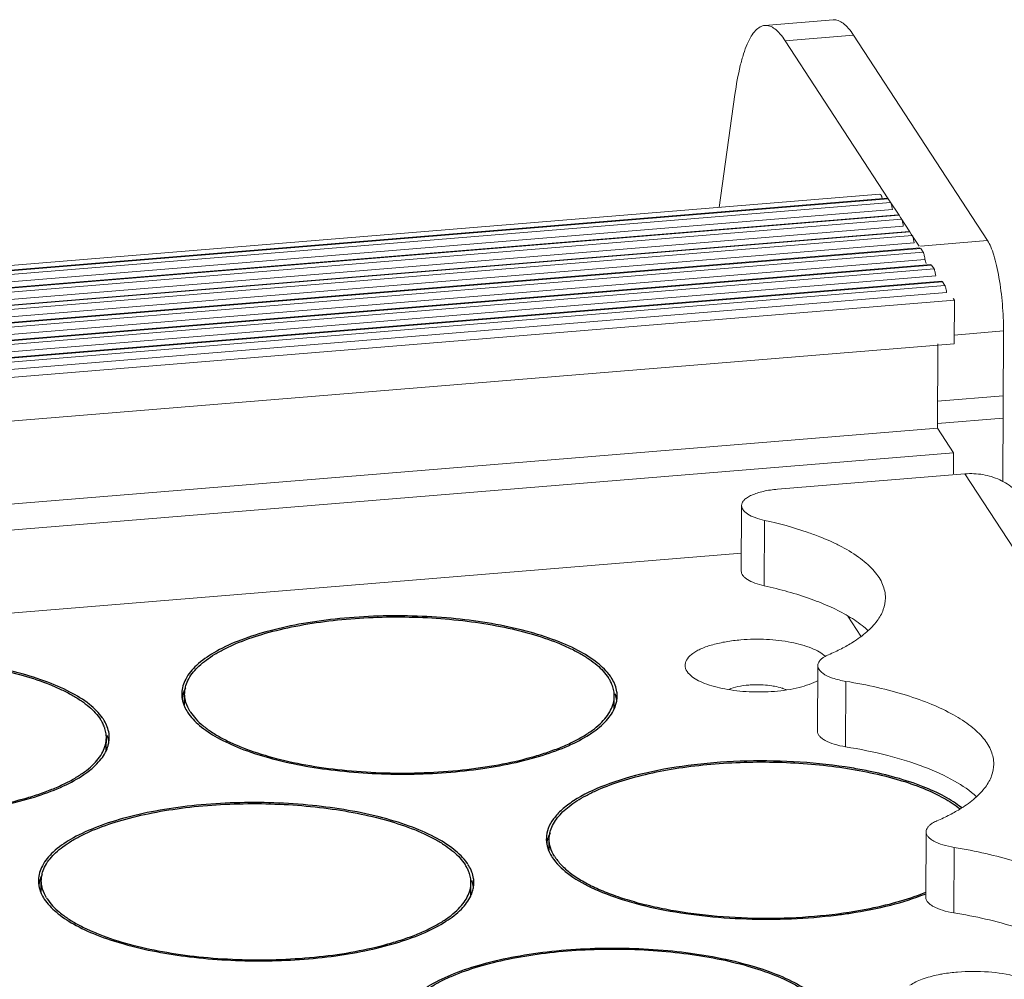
# Model space of a CAD drawing. Header units: millimetres. Extents: x 24895 to 26296, y -11704 to -10713.
# Tile 42 of 47: x 26159 to 26189, y -11323 to -11293. Entities that reach past the tile are written whole.
import ezdxf

# ---------------------------------------------------------------- set-up
doc = ezdxf.new("R2010")
doc.units = ezdxf.units.MM
doc.header["$LTSCALE"] = 50
doc.layers.get('0').update_dxf_attribs({"lineweight": 18})
doc.layers.add('02___PRT_ALL_AXES', color=7, linetype='Continuous')

msp = doc.modelspace()

# ---------------------------------------------------------------- linework, layer by layer
at = {"color": 7, "linetype": 'Continuous'}
for p, q in [((26183.787, -11293.274), (26181.686, -11293.446)), ((26184.41, -11293.742), (26182.309, -11293.915)), ((26184.41, -11293.742), (26188.534, -11300.063)), ((25772.789, -11332.447), (26185.226, -11298.637)), ((26185.479, -11298.773), (25772.913, -11332.594)), ((25772.989, -11332.709), (26185.554, -11298.888)), ((26185.457, -11298.757), (25773.011, -11332.568)), ((26185.479, -11298.773), (26185.467, -11298.76)), ((26185.522, -11298.84), (26185.479, -11298.773)), ((25773.119, -11332.922), (26185.606, -11299.108)), ((26185.812, -11299.284), (25773.247, -11333.105)), ((25773.322, -11333.22), (26185.887, -11299.399)), ((26185.79, -11299.267), (25773.345, -11333.078)), ((26185.812, -11299.284), (26185.801, -11299.271)), ((26185.856, -11299.351), (26185.812, -11299.284)), ((25773.452, -11333.433), (26185.939, -11299.618)), ((26186.145, -11299.794), (25773.58, -11333.615)), ((26186.123, -11299.778), (25773.678, -11333.589)), ((26186.145, -11299.794), (26186.134, -11299.782)), ((26186.189, -11299.862), (26186.145, -11299.794)), ((25773.655, -11333.73), (26186.22, -11299.909)), ((26186.472, -11300.232), (26188.534, -11300.063)), ((25773.785, -11333.944), (26186.273, -11300.129)), ((26186.478, -11300.305), (25773.913, -11334.126)), ((26186.456, -11300.289), (25774.011, -11334.1)), ((26186.478, -11300.305), (26186.467, -11300.292)), ((26186.553, -11300.42), (26186.478, -11300.305)), ((25773.988, -11334.241), (26186.553, -11300.42)), ((25774.041, -11334.461), (26186.606, -11300.64)), ((26186.811, -11300.816), (25774.246, -11334.637)), ((25774.321, -11334.752), (26186.887, -11300.931)), ((26186.79, -11300.799), (25774.344, -11334.61)), ((26186.811, -11300.816), (26186.8, -11300.803)), ((26186.887, -11300.931), (26186.811, -11300.816)), ((25774.374, -11334.971), (26186.939, -11301.15)), ((26187.123, -11301.31), (25774.677, -11335.121)), ((26187.145, -11301.326), (26187.133, -11301.314)), ((26187.145, -11301.326), (25774.58, -11335.147)), ((25774.655, -11335.262), (26187.22, -11301.442)), ((26187.22, -11301.442), (26187.145, -11301.326)), ((25774.707, -11335.482), (26187.272, -11301.661)), ((26187.515, -11301.895), (25774.95, -11335.716)), ((26187.515, -11301.895), (26187.478, -11301.837)), ((26187.515, -11301.895), (26187.509, -11303.236)), ((26187.51, -11302.965), (26189.023, -11302.841)), ((26189.023, -11302.841), (26188.999, -11307.478)), ((25774.943, -11337.057), (26187.509, -11303.236)), ((26187.005, -11303.234), (26186.991, -11305.824)), ((26186.996, -11305.003), (26189.013, -11304.838)), ((26186.992, -11305.689), (26189.009, -11305.524)), ((26186.991, -11305.824), (25774.426, -11339.645)), ((26186.991, -11305.824), (26187.491, -11306.59)), ((26187.491, -11306.59), (25774.926, -11340.411)), ((26187.491, -11306.59), (26187.488, -11307.232)), ((26187.838, -11307.234), (26182.076, -11307.706)), ((26198.593, -11323.717), (26187.838, -11307.234)), ((26180.97, -11308.21), (26180.959, -11310.222)), ((26181.677, -11308.664), (26181.667, -11310.677)), ((26180.962, -11309.673), (25782.941, -11342.302)), ((26184.236, -11311.612), (26184.638, -11312.227)), ((26183.312, -11313.129), (26183.302, -11315.141)), ((26184.178, -11313.613), (26184.168, -11315.626)), ((26186.644, -11318.235), (26186.634, -11320.248)), ((26187.51, -11318.72), (26187.5, -11320.733))]:
    msp.add_line(p, q, dxfattribs=at)
at = {"color": 3, "linetype": 'Continuous'}
for p, q in [((26182.309, -11293.915), (26185.479, -11298.773)), ((26180.282, -11299.042), (26180.766, -11295.565)), ((26185.522, -11298.84), (26185.812, -11299.284)), ((26185.856, -11299.351), (26186.145, -11299.794)), ((26186.189, -11299.862), (26186.433, -11300.235))]:
    msp.add_line(p, q, dxfattribs=at)
msp.add_arc((26182.96, -11301.817), 3.835, 15.8954, 18.0027, dxfattribs=at)
for points, knots in [([(26181.686, -11293.446), (26181.635, -11293.45), (26181.525, -11293.487), (26181.383, -11293.608), (26181.252, -11293.791), (26181.131, -11294.035), (26181.021, -11294.338), (26180.88, -11294.85), (26180.807, -11295.269), (26180.766, -11295.565)], [0, 0, 0, 0, 0.063781, 0.138034, 0.229417, 0.341123, 0.474288, 0.628997, 1, 1, 1, 1]), ([(26182.309, -11293.915), (26182.26, -11293.841), (26182.166, -11293.71), (26182.008, -11293.554), (26181.849, -11293.46), (26181.737, -11293.442), (26181.686, -11293.446)], [0, 0, 0, 0, 0.326548, 0.594318, 0.812303, 1, 1, 1, 1]), ([(26181.667, -11310.677), (26181.567, -11310.655), (26181.388, -11310.605), (26181.187, -11310.514), (26181.068, -11310.427), (26181.006, -11310.362), (26180.968, -11310.293), (26180.959, -11310.245), (26180.959, -11310.222)], [0, 0, 0, 0, 0.343418, 0.624173, 0.739007, 0.83754, 0.922688, 1, 1, 1, 1]), ([(26184.251, -11311.608), (26184.081, -11311.508), (26183.708, -11311.317), (26182.855, -11310.974), (26182.156, -11310.784), (26181.667, -11310.677)], [0, 0, 0, 0, 0.215132, 0.454863, 1, 1, 1, 1]), ([(26184.863, -11312.057), (26184.821, -11312.017), (26184.63, -11311.85), (26184.419, -11311.708), (26184.251, -11311.608)], [0, 0, 0, 0, 0.231052, 1, 1, 1, 1]), ([(26184.168, -11315.626), (26184.048, -11315.606), (26183.832, -11315.559), (26183.586, -11315.464), (26183.438, -11315.369), (26183.362, -11315.298), (26183.313, -11315.222), (26183.302, -11315.167), (26183.302, -11315.141)], [0, 0, 0, 0, 0.345838, 0.630489, 0.746095, 0.843855, 0.926486, 1, 1, 1, 1]), ([(26188.195, -11317.163), (26187.993, -11316.974), (26187.479, -11316.624), (26186.554, -11316.209), (26185.426, -11315.863), (26184.604, -11315.697), (26184.168, -11315.626)], [0, 0, 0, 0, 0.190597, 0.423643, 0.695772, 1, 1, 1, 1]), ([(26187.5, -11320.733), (26187.38, -11320.713), (26187.164, -11320.666), (26186.918, -11320.571), (26186.77, -11320.476), (26186.694, -11320.405), (26186.645, -11320.329), (26186.634, -11320.274), (26186.634, -11320.248)], [0, 0, 0, 0, 0.345838, 0.630489, 0.746095, 0.843855, 0.926486, 1, 1, 1, 1]), ([(26190.909, -11321.819), (26190.693, -11321.691), (26190.208, -11321.453), (26189.081, -11321.043), (26188.152, -11320.838), (26187.5, -11320.733)], [0, 0, 0, 0, 0.209899, 0.448906, 1, 1, 1, 1])]:
    msp.add_open_spline(points, degree=3, knots=knots, dxfattribs=at)
at = {"color": 7, "linetype": 'Continuous'}
for points, knots in [([(26183.787, -11293.274), (26183.838, -11293.27), (26183.95, -11293.287), (26184.11, -11293.382), (26184.267, -11293.538), (26184.362, -11293.668), (26184.41, -11293.742)], [0, 0, 0, 0, 0.187697, 0.405682, 0.673452, 1, 1, 1, 1]), ([(26185.226, -11298.637), (26185.244, -11298.635), (26185.281, -11298.7), (26185.293, -11298.747), (26185.302, -11298.785)], [0, 0, 0, 0, 0.318795, 1, 1, 1, 1]), ([(26185.554, -11298.888), (26185.558, -11298.895), (26185.578, -11298.935), (26185.587, -11298.979), (26185.594, -11299.015)], [0, 0, 0, 0, 0.178903, 1, 1, 1, 1]), ([(26185.887, -11299.399), (26185.891, -11299.405), (26185.911, -11299.446), (26185.92, -11299.49), (26185.927, -11299.526)], [0, 0, 0, 0, 0.178903, 1, 1, 1, 1]), ([(26186.22, -11299.909), (26186.225, -11299.916), (26186.244, -11299.956), (26186.254, -11300.001), (26186.26, -11300.037)], [0, 0, 0, 0, 0.178903, 1, 1, 1, 1]), ([(26188.534, -11300.063), (26188.572, -11300.122), (26188.644, -11300.268), (26188.734, -11300.525), (26188.817, -11300.841), (26188.917, -11301.341), (26189, -11302.013), (26189.025, -11302.565), (26189.023, -11302.841)], [0, 0, 0, 0, 0.074453, 0.170971, 0.286864, 0.418286, 0.708521, 1, 1, 1, 1]), ([(26186.553, -11300.42), (26186.558, -11300.427), (26186.577, -11300.467), (26186.587, -11300.511), (26186.593, -11300.547)], [0, 0, 0, 0, 0.178903, 1, 1, 1, 1]), ([(26186.887, -11300.931), (26186.891, -11300.937), (26186.91, -11300.978), (26186.92, -11301.022), (26186.927, -11301.058)], [0, 0, 0, 0, 0.178903, 1, 1, 1, 1]), ([(26187.22, -11301.442), (26187.224, -11301.448), (26187.244, -11301.489), (26187.253, -11301.533), (26187.26, -11301.569)], [0, 0, 0, 0, 0.178903, 1, 1, 1, 1]), ([(26187.838, -11307.234), (26188.022, -11307.219), (26188.391, -11307.233), (26188.914, -11307.393), (26189.367, -11307.681), (26189.601, -11307.948), (26189.696, -11308.094)], [0, 0, 0, 0, 0.258488, 0.510515, 0.756912, 1, 1, 1, 1]), ([(26182.076, -11307.706), (26181.928, -11307.718), (26181.715, -11307.748), (26181.451, -11307.819), (26181.287, -11307.881), (26181.152, -11307.951), (26181.052, -11308.029), (26180.986, -11308.115), (26180.97, -11308.18), (26180.97, -11308.21)], [0, 0, 0, 0, 0.345712, 0.49928, 0.635705, 0.752943, 0.850566, 0.930768, 1, 1, 1, 1]), ([(26180.97, -11308.21), (26180.969, -11308.233), (26180.978, -11308.281), (26181.017, -11308.35), (26181.078, -11308.414), (26181.197, -11308.501), (26181.399, -11308.593), (26181.578, -11308.643), (26181.677, -11308.664)], [0, 0, 0, 0, 0.077312, 0.16246, 0.260993, 0.375827, 0.656582, 1, 1, 1, 1]), ([(26183.371, -11309.167), (26183.243, -11309.117), (26182.69, -11308.914), (26182.119, -11308.761), (26181.677, -11308.664)], [0, 0, 0, 0, 0.232291, 1, 1, 1, 1]), ([(26184.053, -11309.479), (26184, -11309.451), (26183.777, -11309.338), (26183.548, -11309.237), (26183.371, -11309.167)], [0, 0, 0, 0, 0.237901, 1, 1, 1, 1]), ([(26185.393, -11311.052), (26185.393, -11310.911), (26185.327, -11310.607), (26185.048, -11310.191), (26184.612, -11309.804), (26184.253, -11309.586), (26184.053, -11309.479)], [0, 0, 0, 0, 0.19629, 0.418845, 0.68441, 1, 1, 1, 1]), ([(26183.645, -11312.796), (26183.779, -11312.738), (26184.033, -11312.619), (26184.432, -11312.393), (26184.812, -11312.12), (26185.137, -11311.784), (26185.343, -11311.427), (26185.392, -11311.172), (26185.393, -11311.052)], [0, 0, 0, 0, 0.168734, 0.323797, 0.53035, 0.707611, 0.860832, 1, 1, 1, 1]), ([(26179.406, -11313.435), (26179.351, -11313.387), (26179.279, -11313.307), (26179.233, -11313.181), (26179.226, -11313.057), (26179.299, -11312.893), (26179.444, -11312.767), (26179.597, -11312.673), (26179.797, -11312.576), (26180.097, -11312.474), (26180.503, -11312.386), (26180.794, -11312.35), (26180.946, -11312.338)], [0, 0, 0, 0, 0.092168, 0.131283, 0.168472, 0.247355, 0.347146, 0.407402, 0.474674, 0.629027, 0.806355, 1, 1, 1, 1]), ([(26180.946, -11312.338), (26181.209, -11312.316), (26181.729, -11312.309), (26182.461, -11312.391), (26183.006, -11312.534), (26183.35, -11312.697), (26183.484, -11312.79), (26183.539, -11312.84)], [0, 0, 0, 0, 0.294042, 0.577039, 0.819157, 0.917921, 1, 1, 1, 1]), ([(26183.645, -11312.796), (26183.596, -11312.818), (26183.518, -11312.857), (26183.423, -11312.925), (26183.361, -11312.989), (26183.322, -11313.057), (26183.312, -11313.106), (26183.312, -11313.129)], [0, 0, 0, 0, 0.323534, 0.530276, 0.707555, 0.860787, 1, 1, 1, 1]), ([(26183.312, -11313.129), (26183.312, -11313.171), (26183.348, -11313.268), (26183.422, -11313.333), (26183.465, -11313.365)], [0, 0, 0, 0, 0.439319, 1, 1, 1, 1]), ([(26181.979, -11313.921), (26181.72, -11313.942), (26181.208, -11313.95), (26180.485, -11313.871), (26179.944, -11313.732), (26179.599, -11313.575), (26179.462, -11313.484), (26179.406, -11313.435)], [0, 0, 0, 0, 0.292169, 0.57402, 0.816701, 0.916501, 1, 1, 1, 1]), ([(26183.465, -11313.365), (26183.555, -11313.43), (26183.79, -11313.534), (26184.037, -11313.591), (26184.178, -11313.613)], [0, 0, 0, 0, 0.436427, 1, 1, 1, 1]), ([(26180.575, -11313.862), (26180.664, -11313.824), (26180.868, -11313.765), (26181.077, -11313.736), (26181.191, -11313.727)], [0, 0, 0, 0, 0.458924, 1, 1, 1, 1]), ([(26181.191, -11313.727), (26181.25, -11313.722), (26181.487, -11313.71), (26181.725, -11313.724), (26181.901, -11313.751)], [0, 0, 0, 0, 0.251244, 1, 1, 1, 1]), ([(26183.327, -11313.584), (26183.145, -11313.683), (26182.698, -11313.831), (26182.236, -11313.9), (26181.979, -11313.921)], [0, 0, 0, 0, 0.445696, 1, 1, 1, 1]), ([(26188.725, -11316.159), (26188.725, -11316.024), (26188.665, -11315.734), (26188.41, -11315.334), (26188.008, -11314.961), (26187.468, -11314.614), (26186.8, -11314.299), (26186.015, -11314.022), (26185.13, -11313.787), (26184.504, -11313.666), (26184.178, -11313.613)], [0, 0, 0, 0, 0.073469, 0.156055, 0.253759, 0.369285, 0.503082, 0.654181, 0.820672, 1, 1, 1, 1]), ([(26181.901, -11313.751), (26181.928, -11313.755), (26182.032, -11313.773), (26182.134, -11313.798), (26182.208, -11313.821)], [0, 0, 0, 0, 0.264347, 1, 1, 1, 1]), ([(26182.208, -11313.821), (26182.219, -11313.825), (26182.263, -11313.839), (26182.306, -11313.856), (26182.338, -11313.869)], [0, 0, 0, 0, 0.261505, 1, 1, 1, 1]), ([(26186.977, -11317.903), (26187.111, -11317.845), (26187.365, -11317.726), (26187.765, -11317.5), (26188.145, -11317.227), (26188.47, -11316.89), (26188.675, -11316.534), (26188.724, -11316.279), (26188.725, -11316.159)], [0, 0, 0, 0, 0.168736, 0.323796, 0.530349, 0.70761, 0.860832, 1, 1, 1, 1]), ([(26186.977, -11317.903), (26186.928, -11317.924), (26186.85, -11317.964), (26186.755, -11318.032), (26186.693, -11318.096), (26186.654, -11318.164), (26186.644, -11318.213), (26186.644, -11318.235)], [0, 0, 0, 0, 0.323534, 0.530276, 0.707555, 0.860787, 1, 1, 1, 1]), ([(26186.644, -11318.235), (26186.644, -11318.261), (26186.656, -11318.316), (26186.704, -11318.393), (26186.781, -11318.464), (26186.928, -11318.558), (26187.174, -11318.653), (26187.391, -11318.701), (26187.51, -11318.72)], [0, 0, 0, 0, 0.073514, 0.156145, 0.253905, 0.369511, 0.654162, 1, 1, 1, 1]), ([(26192.057, -11321.266), (26192.058, -11321.131), (26191.997, -11320.841), (26191.742, -11320.441), (26191.34, -11320.067), (26190.8, -11319.721), (26190.132, -11319.406), (26189.347, -11319.129), (26188.462, -11318.894), (26187.836, -11318.773), (26187.51, -11318.72)], [0, 0, 0, 0, 0.073469, 0.156055, 0.253759, 0.369285, 0.503082, 0.654181, 0.820672, 1, 1, 1, 1]), ([(26186.148, -11322.959), (26186.261, -11322.88), (26186.548, -11322.748), (26186.85, -11322.668), (26187.02, -11322.634)], [0, 0, 0, 0, 0.443616, 1, 1, 1, 1]), ([(26187.02, -11322.634), (26187.067, -11322.624), (26187.262, -11322.588), (26187.46, -11322.564), (26187.61, -11322.552)], [0, 0, 0, 0, 0.240789, 1, 1, 1, 1]), ([(26187.61, -11322.552), (26187.926, -11322.526), (26188.538, -11322.525), (26189.146, -11322.615), (26189.43, -11322.69)], [0, 0, 0, 0, 0.518275, 1, 1, 1, 1])]:
    msp.add_open_spline(points, degree=3, knots=knots, dxfattribs=at)
for points in [[(26185.594, -11299.015), (26185.599, -11299.046), (26185.603, -11299.077), (26185.606, -11299.108)], [(26185.927, -11299.526), (26185.933, -11299.556), (26185.937, -11299.587), (26185.939, -11299.618)], [(26186.26, -11300.037), (26186.266, -11300.067), (26186.27, -11300.098), (26186.273, -11300.129)], [(26186.593, -11300.547), (26186.599, -11300.578), (26186.603, -11300.609), (26186.606, -11300.64)], [(26186.927, -11301.058), (26186.932, -11301.089), (26186.936, -11301.119), (26186.939, -11301.15)], [(26187.26, -11301.569), (26187.265, -11301.599), (26187.269, -11301.63), (26187.272, -11301.661)]]:
    msp.add_open_spline(points, degree=3, dxfattribs=at)
at = {"layer": '02___PRT_ALL_AXES', "color": 7, "linetype": 'Continuous'}
for p, q in [((26163.841, -11314.334), (26163.842, -11313.998)), ((26177.052, -11314.402), (26177.054, -11314.066)), ((26161.432, -11315.682), (26161.434, -11315.347)), ((26175.053, -11318.794), (26175.054, -11318.459)), ((26159.433, -11320.075), (26159.434, -11319.74)), ((26172.644, -11320.143), (26172.646, -11319.808))]:
    msp.add_line(p, q, dxfattribs=at)
for centre, radius, start, end in [((26175.798, -11314.21), 1.287, 28.6776, 33.1871), ((26175.763, -11314.281), 1.432, 33.1334, 35.1147), ((26164.635, -11314.002), 0.883, 178.3207, 179.7263), ((26164.636, -11314.002), 0.884, 179.7287, 183.8061), ((26164.691, -11314.279), 0.941, 163.6201, 171.6151), ((26164.738, -11314.292), 0.99, 162.3529, 163.6651), ((26176.048, -11314.092), 1.01, 17.9254, 19.7633), ((26176.179, -11314.062), 0.875, 359.7076, 4.2131), ((26176.116, -11314.363), 1.031, 17.049, 20.859), ((26176.26, -11314.062), 0.884, 359.7287, 3.8061), ((26164.652, -11314.001), 0.9, 183.8206, 189.0389), ((26164.697, -11313.993), 0.945, 189.0628, 195.3277), ((26164.753, -11313.978), 1.004, 195.3126, 199.0309), ((26164.791, -11313.965), 1.044, 199.0182, 200.5531), ((26176.13, -11314.033), 1.017, 338.6003, 343.6344), ((26176.155, -11314.351), 0.989, 15.2991, 17.0329), ((26176.204, -11314.054), 0.941, 343.6201, 351.6151), ((26176.198, -11314.339), 0.945, 9.0628, 15.3277), ((26176.25, -11314.062), 0.894, 351.6597, 358.3023), ((26176.261, -11314.062), 0.883, 358.3198, 359.7263), ((26165.153, -11313.821), 1.351, 211.705, 213.1278), ((26176.178, -11314.397), 0.874, 356.2387, 359.7005), ((26160.178, -11315.49), 1.287, 28.6776, 33.1871), ((26160.143, -11315.561), 1.432, 33.1334, 35.1147), ((26160.428, -11315.372), 1.01, 17.9254, 19.7633), ((26160.559, -11315.342), 0.875, 359.7076, 4.2131), ((26160.496, -11315.643), 1.031, 17.049, 20.859), ((26160.535, -11315.631), 0.989, 15.2991, 17.0329), ((26160.583, -11315.335), 0.941, 343.6201, 351.6151), ((26160.578, -11315.62), 0.945, 9.0628, 15.3277), ((26160.63, -11315.342), 0.894, 351.6597, 358.3023), ((26160.64, -11315.343), 0.884, 359.7287, 3.8061), ((26160.641, -11315.343), 0.883, 358.3198, 359.7263), ((26160.558, -11315.678), 0.874, 356.2387, 359.7005), ((26160.51, -11315.313), 1.017, 338.6003, 343.6344), ((26182.116, -11329.951), 13.856, 78.5454, 80.7119), ((26175.848, -11318.463), 0.883, 178.3207, 179.7263), ((26175.848, -11318.463), 0.884, 179.7287, 183.8061), ((26175.865, -11318.462), 0.9, 183.8206, 189.0389), ((26175.904, -11318.74), 0.941, 163.6201, 171.6151), ((26175.95, -11318.752), 0.99, 162.3529, 163.6651), ((26175.909, -11318.454), 0.945, 189.0628, 195.3277), ((26175.965, -11318.439), 1.004, 195.3126, 199.0309), ((26176.004, -11318.426), 1.044, 199.0182, 200.5531), ((26176.365, -11318.282), 1.351, 211.705, 213.1278), ((26171.39, -11319.951), 1.287, 28.6776, 33.1871), ((26171.356, -11320.022), 1.432, 33.1334, 35.1147), ((26171.64, -11319.833), 1.01, 17.9254, 19.7633), ((26160.227, -11319.744), 0.883, 178.3207, 179.7263), ((26160.228, -11319.744), 0.884, 179.7287, 183.8061), ((26160.284, -11320.02), 0.941, 163.6201, 171.6151), ((26160.33, -11320.033), 0.99, 162.3529, 163.6651), ((26171.771, -11319.803), 0.875, 359.7076, 4.2131), ((26171.708, -11320.104), 1.031, 17.049, 20.859), ((26171.852, -11319.804), 0.884, 359.7287, 3.8061), ((26160.244, -11319.742), 0.9, 183.8206, 189.0389), ((26160.289, -11319.735), 0.945, 189.0628, 195.3277), ((26160.345, -11319.72), 1.004, 195.3126, 199.0309), ((26160.384, -11319.707), 1.044, 199.0182, 200.5531), ((26171.722, -11319.774), 1.017, 338.6003, 343.6344), ((26171.748, -11320.092), 0.989, 15.2991, 17.0329), ((26171.796, -11319.796), 0.941, 343.6201, 351.6151), ((26171.79, -11320.081), 0.945, 9.0628, 15.3277), ((26171.842, -11319.803), 0.894, 351.6597, 358.3023), ((26171.853, -11319.804), 0.883, 358.3198, 359.7263), ((26184.114, -11313.968), 6.626, 291.9361, 292.4102), ((26160.745, -11319.562), 1.351, 211.705, 213.1278), ((26171.65, -11319.746), 1.095, 334.7192, 338.6066), ((26171.77, -11320.139), 0.874, 356.2387, 359.7005), ((26182.002, -11305.55), 15.365, 277.0292, 278.6722)]:
    msp.add_arc(centre, radius, start, end, dxfattribs=at)
for points, knots in [([(26176.935, -11313.457), (26176.824, -11313.3), (26176.511, -11312.996), (26175.902, -11312.623), (26175.124, -11312.293), (26173.832, -11311.909), (26171.985, -11311.62), (26170.049, -11311.571), (26168.486, -11311.683), (26167.381, -11311.841), (26166.374, -11312.066), (26165.495, -11312.353), (26164.772, -11312.692), (26164.222, -11313.075), (26163.858, -11313.498), (26163.757, -11313.826), (26163.753, -11313.976)], [0, 0, 0, 0, 0.039993, 0.089203, 0.147831, 0.21504, 0.368754, 0.534561, 0.616306, 0.69421, 0.766195, 0.830498, 0.885835, 0.931671, 0.968749, 1, 1, 1, 1]), ([(26163.971, -11313.532), (26164.051, -11313.386), (26164.225, -11313.182), (26164.51, -11312.947), (26164.777, -11312.77), (26165.083, -11312.602), (26165.56, -11312.384), (26166.244, -11312.147), (26167.155, -11311.923), (26168.159, -11311.758), (26169.228, -11311.655), (26170.331, -11311.62), (26171.438, -11311.651), (26172.516, -11311.749), (26173.536, -11311.911), (26174.469, -11312.131), (26175.175, -11312.366), (26175.672, -11312.581), (26175.995, -11312.748), (26176.279, -11312.924), (26176.587, -11313.157), (26176.78, -11313.36), (26176.875, -11313.505)], [0, 0, 0, 0, 0.036003, 0.05695, 0.080032, 0.10529, 0.132701, 0.193632, 0.261842, 0.335892, 0.414065, 0.494462, 0.575093, 0.653959, 0.729134, 0.798848, 0.861587, 0.889981, 0.916251, 0.940348, 0.96228, 1, 1, 1, 1]), ([(26161.315, -11314.738), (26161.204, -11314.58), (26160.891, -11314.276), (26160.282, -11313.903), (26159.504, -11313.573), (26158.212, -11313.189), (26156.365, -11312.901), (26154.429, -11312.851), (26152.866, -11312.963), (26151.761, -11313.121), (26150.754, -11313.347), (26149.875, -11313.634), (26149.151, -11313.972), (26148.602, -11314.355), (26148.238, -11314.779), (26148.137, -11315.106), (26148.133, -11315.257)], [0, 0, 0, 0, 0.039993, 0.089203, 0.147831, 0.21504, 0.368754, 0.534561, 0.616306, 0.69421, 0.766195, 0.830498, 0.885835, 0.931671, 0.968749, 1, 1, 1, 1]), ([(26148.351, -11314.812), (26148.431, -11314.667), (26148.605, -11314.462), (26148.89, -11314.228), (26149.157, -11314.051), (26149.463, -11313.883), (26149.94, -11313.665), (26150.624, -11313.427), (26151.535, -11313.203), (26152.539, -11313.038), (26153.608, -11312.936), (26154.711, -11312.9), (26155.818, -11312.932), (26156.896, -11313.03), (26157.916, -11313.191), (26158.849, -11313.412), (26159.555, -11313.646), (26160.052, -11313.862), (26160.375, -11314.028), (26160.659, -11314.204), (26160.967, -11314.437), (26161.16, -11314.64), (26161.255, -11314.786)], [0, 0, 0, 0, 0.036003, 0.05695, 0.080032, 0.10529, 0.132701, 0.193632, 0.261842, 0.335892, 0.414065, 0.494462, 0.575093, 0.653959, 0.729134, 0.798848, 0.861587, 0.889981, 0.916251, 0.940348, 0.96228, 1, 1, 1, 1]), ([(26163.863, -11313.814), (26163.868, -11313.79), (26163.893, -11313.692), (26163.934, -11313.599), (26163.971, -11313.532)], [0, 0, 0, 0, 0.242133, 1, 1, 1, 1]), ([(26176.998, -11313.75), (26176.994, -11313.737), (26176.973, -11313.683), (26176.948, -11313.631), (26176.927, -11313.592)], [0, 0, 0, 0, 0.244634, 1, 1, 1, 1]), ([(26177.083, -11313.734), (26177.076, -11313.714), (26177.042, -11313.632), (26176.999, -11313.554), (26176.962, -11313.498)], [0, 0, 0, 0, 0.241712, 1, 1, 1, 1]), ([(26177.142, -11314.004), (26177.141, -11313.981), (26177.131, -11313.889), (26177.107, -11313.799), (26177.083, -11313.734)], [0, 0, 0, 0, 0.245626, 1, 1, 1, 1]), ([(26163.866, -11313.822), (26163.858, -11313.836), (26163.831, -11313.891), (26163.809, -11313.948), (26163.795, -11313.992)], [0, 0, 0, 0, 0.255838, 1, 1, 1, 1]), ([(26163.842, -11313.998), (26163.842, -11313.983), (26163.844, -11313.921), (26163.853, -11313.86), (26163.863, -11313.814)], [0, 0, 0, 0, 0.248676, 1, 1, 1, 1]), ([(26164.004, -11314.531), (26163.953, -11314.448), (26163.871, -11314.277), (26163.842, -11314.088), (26163.842, -11313.998)], [0, 0, 0, 0, 0.51844, 1, 1, 1, 1]), ([(26177.052, -11313.998), (26177.05, -11313.979), (26177.043, -11313.906), (26177.026, -11313.834), (26177.009, -11313.781)], [0, 0, 0, 0, 0.246657, 1, 1, 1, 1]), ([(26163.814, -11314.332), (26163.821, -11314.352), (26163.855, -11314.433), (26163.898, -11314.51), (26163.934, -11314.566)], [0, 0, 0, 0, 0.241755, 1, 1, 1, 1]), ([(26164.022, -11314.559), (26164.07, -11314.634), (26164.189, -11314.782), (26164.408, -11314.986), (26164.677, -11315.181), (26164.992, -11315.367), (26165.352, -11315.542), (26165.906, -11315.767), (26166.69, -11316.006), (26167.723, -11316.221), (26168.844, -11316.368), (26170.017, -11316.439), (26171.205, -11316.434), (26172.367, -11316.352), (26173.468, -11316.196), (26174.325, -11316.004), (26174.95, -11315.814), (26175.369, -11315.661), (26175.748, -11315.495), (26176.084, -11315.316), (26176.374, -11315.128), (26176.615, -11314.929), (26176.807, -11314.723), (26176.947, -11314.51), (26177.034, -11314.29), (26177.054, -11314.139), (26177.054, -11314.066)], [0, 0, 0, 0, 0.018662, 0.039448, 0.06256, 0.088083, 0.116008, 0.146261, 0.213173, 0.287377, 0.366958, 0.449726, 0.533334, 0.615398, 0.693607, 0.765835, 0.799139, 0.830307, 0.859194, 0.885702, 0.909794, 0.931512, 0.951006, 0.968572, 0.984682, 1, 1, 1, 1]), ([(26163.934, -11314.566), (26164.033, -11314.717), (26164.315, -11315.011), (26164.873, -11315.376), (26165.59, -11315.703), (26166.792, -11316.092), (26168.534, -11316.403), (26170.747, -11316.511), (26172.611, -11316.376), (26174.007, -11316.124), (26174.923, -11315.879), (26175.708, -11315.581), (26176.342, -11315.238), (26176.81, -11314.858), (26177.019, -11314.554), (26177.078, -11314.404)], [0, 0, 0, 0, 0.038196, 0.084944, 0.140602, 0.204567, 0.351998, 0.513562, 0.672794, 0.746475, 0.813759, 0.873222, 0.923943, 0.965796, 1, 1, 1, 1]), ([(26161.378, -11315.031), (26161.374, -11315.017), (26161.353, -11314.963), (26161.328, -11314.911), (26161.307, -11314.873)], [0, 0, 0, 0, 0.244634, 1, 1, 1, 1]), ([(26161.463, -11315.015), (26161.456, -11314.995), (26161.422, -11314.913), (26161.379, -11314.835), (26161.342, -11314.779)], [0, 0, 0, 0, 0.241712, 1, 1, 1, 1]), ([(26161.432, -11315.278), (26161.43, -11315.26), (26161.423, -11315.187), (26161.406, -11315.114), (26161.389, -11315.061)], [0, 0, 0, 0, 0.246657, 1, 1, 1, 1]), ([(26161.522, -11315.284), (26161.521, -11315.262), (26161.511, -11315.17), (26161.487, -11315.08), (26161.463, -11315.015)], [0, 0, 0, 0, 0.245626, 1, 1, 1, 1]), ([(26148.401, -11315.84), (26148.45, -11315.914), (26148.568, -11316.062), (26148.788, -11316.266), (26149.056, -11316.462), (26149.372, -11316.648), (26149.732, -11316.823), (26150.286, -11317.047), (26151.07, -11317.286), (26152.103, -11317.502), (26153.224, -11317.648), (26154.397, -11317.72), (26155.585, -11317.714), (26156.747, -11317.632), (26157.848, -11317.476), (26158.705, -11317.284), (26159.33, -11317.095), (26159.749, -11316.941), (26160.128, -11316.775), (26160.464, -11316.597), (26160.754, -11316.408), (26160.995, -11316.21), (26161.187, -11316.004), (26161.327, -11315.79), (26161.414, -11315.571), (26161.434, -11315.42), (26161.434, -11315.347)], [0, 0, 0, 0, 0.018662, 0.039448, 0.06256, 0.088083, 0.116008, 0.146261, 0.213173, 0.287377, 0.366958, 0.449726, 0.533334, 0.615398, 0.693607, 0.765835, 0.799139, 0.830307, 0.859194, 0.885702, 0.909794, 0.931512, 0.951006, 0.968572, 0.984682, 1, 1, 1, 1]), ([(26148.314, -11315.847), (26148.412, -11315.998), (26148.695, -11316.292), (26149.253, -11316.657), (26149.97, -11316.983), (26151.172, -11317.372), (26152.914, -11317.684), (26155.127, -11317.791), (26156.991, -11317.657), (26158.387, -11317.404), (26159.303, -11317.159), (26160.088, -11316.862), (26160.722, -11316.519), (26161.19, -11316.139), (26161.399, -11315.835), (26161.458, -11315.685)], [0, 0, 0, 0, 0.038196, 0.084944, 0.140602, 0.204567, 0.351998, 0.513562, 0.672794, 0.746475, 0.813759, 0.873222, 0.923943, 0.965796, 1, 1, 1, 1]), ([(26184.352, -11316.277), (26183.83, -11316.191), (26182.756, -11316.073), (26181.136, -11316.04), (26179.548, -11316.149), (26178.083, -11316.392), (26176.83, -11316.753), (26175.963, -11317.157), (26175.451, -11317.538), (26175.184, -11317.823), (26175.012, -11318.122), (26174.968, -11318.336), (26174.965, -11318.437)], [0, 0, 0, 0, 0.155369, 0.316379, 0.474588, 0.621796, 0.750815, 0.856442, 0.899909, 0.937469, 0.970188, 1, 1, 1, 1]), ([(26175.183, -11317.992), (26175.257, -11317.858), (26175.414, -11317.668), (26175.671, -11317.448), (26175.91, -11317.281), (26176.184, -11317.122), (26176.608, -11316.914), (26177.219, -11316.683), (26178.035, -11316.458), (26178.94, -11316.282), (26179.912, -11316.16), (26180.926, -11316.094), (26181.959, -11316.086), (26182.984, -11316.137), (26183.977, -11316.244), (26184.913, -11316.407), (26185.769, -11316.619), (26186.526, -11316.876), (26187.164, -11317.172), (26187.531, -11317.41), (26187.687, -11317.537)], [0, 0, 0, 0, 0.034753, 0.054759, 0.076677, 0.10056, 0.126404, 0.183732, 0.247945, 0.317928, 0.392314, 0.469562, 0.548028, 0.626028, 0.70189, 0.774021, 0.840967, 0.901489, 0.954657, 1, 1, 1, 1]), ([(26187.738, -11317.499), (26187.575, -11317.37), (26187.19, -11317.127), (26186.244, -11316.702), (26185.439, -11316.487), (26184.868, -11316.371)], [0, 0, 0, 0, 0.20109, 0.436743, 1, 1, 1, 1]), ([(26172.527, -11319.199), (26172.416, -11319.041), (26172.103, -11318.737), (26171.494, -11318.364), (26170.716, -11318.034), (26169.424, -11317.65), (26167.577, -11317.362), (26165.641, -11317.312), (26164.078, -11317.424), (26162.973, -11317.582), (26161.966, -11317.808), (26161.088, -11318.095), (26160.364, -11318.433), (26159.814, -11318.816), (26159.45, -11319.239), (26159.349, -11319.567), (26159.345, -11319.718)], [0, 0, 0, 0, 0.039993, 0.089203, 0.147831, 0.21504, 0.368754, 0.534561, 0.616306, 0.69421, 0.766195, 0.830498, 0.885835, 0.931671, 0.968749, 1, 1, 1, 1]), ([(26159.563, -11319.273), (26159.643, -11319.128), (26159.817, -11318.923), (26160.102, -11318.689), (26160.369, -11318.512), (26160.675, -11318.344), (26161.152, -11318.126), (26161.836, -11317.888), (26162.747, -11317.664), (26163.751, -11317.499), (26164.82, -11317.397), (26165.923, -11317.361), (26167.03, -11317.393), (26168.108, -11317.491), (26169.129, -11317.652), (26170.062, -11317.873), (26170.767, -11318.107), (26171.264, -11318.323), (26171.587, -11318.489), (26171.871, -11318.665), (26172.179, -11318.898), (26172.372, -11319.101), (26172.467, -11319.247)], [0, 0, 0, 0, 0.036003, 0.05695, 0.080032, 0.10529, 0.132701, 0.193632, 0.261842, 0.335892, 0.414065, 0.494462, 0.575093, 0.653959, 0.729134, 0.798848, 0.861587, 0.889981, 0.916251, 0.940348, 0.96228, 1, 1, 1, 1]), ([(26175.054, -11318.459), (26175.055, -11318.444), (26175.056, -11318.382), (26175.065, -11318.321), (26175.075, -11318.275)], [0, 0, 0, 0, 0.248676, 1, 1, 1, 1]), ([(26175.075, -11318.275), (26175.08, -11318.251), (26175.105, -11318.153), (26175.146, -11318.06), (26175.183, -11317.992)], [0, 0, 0, 0, 0.242133, 1, 1, 1, 1]), ([(26175.078, -11318.283), (26175.071, -11318.297), (26175.044, -11318.352), (26175.021, -11318.409), (26175.007, -11318.452)], [0, 0, 0, 0, 0.255838, 1, 1, 1, 1]), ([(26175.216, -11318.992), (26175.165, -11318.909), (26175.083, -11318.738), (26175.054, -11318.549), (26175.054, -11318.459)], [0, 0, 0, 0, 0.51844, 1, 1, 1, 1]), ([(26175.026, -11318.793), (26175.034, -11318.813), (26175.067, -11318.894), (26175.11, -11318.971), (26175.146, -11319.027)], [0, 0, 0, 0, 0.241755, 1, 1, 1, 1]), ([(26175.146, -11319.027), (26175.268, -11319.214), (26175.642, -11319.573), (26176.384, -11319.995), (26177.345, -11320.357), (26178.488, -11320.642), (26179.767, -11320.837), (26181.58, -11320.966), (26182.968, -11320.912), (26183.882, -11320.799)], [0, 0, 0, 0, 0.072834, 0.165334, 0.277579, 0.406936, 0.549219, 0.699305, 1, 1, 1, 1]), ([(26175.234, -11319.02), (26175.296, -11319.115), (26175.455, -11319.304), (26175.758, -11319.556), (26176.136, -11319.795), (26176.586, -11320.016), (26177.101, -11320.217), (26177.675, -11320.397), (26178.301, -11320.552), (26179.211, -11320.726), (26180.418, -11320.867), (26181.902, -11320.914), (26183.374, -11320.841), (26184.337, -11320.709), (26184.801, -11320.62)], [0, 0, 0, 0, 0.034072, 0.07311, 0.117554, 0.167469, 0.222655, 0.282726, 0.347153, 0.415303, 0.559812, 0.70994, 0.858902, 1, 1, 1, 1]), ([(26159.455, -11319.556), (26159.46, -11319.532), (26159.485, -11319.434), (26159.526, -11319.34), (26159.563, -11319.273)], [0, 0, 0, 0, 0.242133, 1, 1, 1, 1]), ([(26172.59, -11319.492), (26172.586, -11319.478), (26172.565, -11319.424), (26172.54, -11319.372), (26172.519, -11319.334)], [0, 0, 0, 0, 0.244634, 1, 1, 1, 1]), ([(26172.675, -11319.476), (26172.668, -11319.456), (26172.634, -11319.374), (26172.591, -11319.296), (26172.554, -11319.24)], [0, 0, 0, 0, 0.241712, 1, 1, 1, 1]), ([(26172.734, -11319.745), (26172.733, -11319.722), (26172.723, -11319.631), (26172.699, -11319.541), (26172.675, -11319.476)], [0, 0, 0, 0, 0.245626, 1, 1, 1, 1]), ([(26159.458, -11319.564), (26159.451, -11319.578), (26159.424, -11319.633), (26159.401, -11319.69), (26159.387, -11319.733)], [0, 0, 0, 0, 0.255838, 1, 1, 1, 1]), ([(26159.434, -11319.74), (26159.434, -11319.724), (26159.436, -11319.663), (26159.445, -11319.601), (26159.455, -11319.556)], [0, 0, 0, 0, 0.248676, 1, 1, 1, 1]), ([(26159.596, -11320.272), (26159.545, -11320.19), (26159.463, -11320.018), (26159.434, -11319.83), (26159.434, -11319.74)], [0, 0, 0, 0, 0.51844, 1, 1, 1, 1]), ([(26172.644, -11319.739), (26172.643, -11319.721), (26172.635, -11319.647), (26172.618, -11319.575), (26172.601, -11319.522)], [0, 0, 0, 0, 0.246657, 1, 1, 1, 1]), ([(26159.406, -11320.073), (26159.413, -11320.093), (26159.447, -11320.174), (26159.49, -11320.252), (26159.526, -11320.308)], [0, 0, 0, 0, 0.241755, 1, 1, 1, 1]), ([(26159.614, -11320.3), (26159.662, -11320.375), (26159.781, -11320.523), (26160, -11320.727), (26160.269, -11320.923), (26160.584, -11321.109), (26160.944, -11321.284), (26161.498, -11321.508), (26162.282, -11321.747), (26163.315, -11321.963), (26164.436, -11322.109), (26165.609, -11322.181), (26166.797, -11322.175), (26167.96, -11322.093), (26169.06, -11321.937), (26169.917, -11321.745), (26170.542, -11321.555), (26170.961, -11321.402), (26171.34, -11321.236), (26171.676, -11321.058), (26171.966, -11320.869), (26172.207, -11320.671), (26172.399, -11320.465), (26172.539, -11320.251), (26172.626, -11320.031), (26172.646, -11319.881), (26172.646, -11319.808)], [0, 0, 0, 0, 0.018662, 0.039448, 0.06256, 0.088083, 0.116008, 0.146261, 0.213173, 0.287377, 0.366958, 0.449726, 0.533334, 0.615398, 0.693607, 0.765835, 0.799139, 0.830307, 0.859194, 0.885702, 0.909794, 0.931512, 0.951006, 0.968572, 0.984682, 1, 1, 1, 1]), ([(26159.526, -11320.308), (26159.624, -11320.457), (26159.902, -11320.748), (26160.452, -11321.11), (26161.158, -11321.434), (26162.341, -11321.822), (26164.058, -11322.136), (26166.247, -11322.252), (26168.097, -11322.129), (26169.489, -11321.889), (26170.409, -11321.653), (26171.204, -11321.364), (26171.854, -11321.03), (26172.342, -11320.66), (26172.57, -11320.363), (26172.64, -11320.214)], [0, 0, 0, 0, 0.037961, 0.084334, 0.139485, 0.202846, 0.348976, 0.509502, 0.668409, 0.742302, 0.810077, 0.8703, 0.921999, 0.964918, 1, 1, 1, 1]), ([(26184.319, -11320.739), (26184.734, -11320.675), (26185.512, -11320.523), (26186.27, -11320.289), (26186.615, -11320.152)], [0, 0, 0, 0, 0.530998, 1, 1, 1, 1]), ([(26184.801, -11320.62), (26185.122, -11320.558), (26185.727, -11320.419), (26186.317, -11320.224), (26186.589, -11320.114)], [0, 0, 0, 0, 0.527556, 1, 1, 1, 1]), ([(26170.417, -11324.19), (26170.421, -11324.04), (26170.522, -11323.712), (26170.886, -11323.288), (26171.436, -11322.906), (26172.16, -11322.567), (26173.038, -11322.28), (26174.045, -11322.054), (26175.15, -11321.897), (26176.713, -11321.785), (26178.649, -11321.834), (26180.496, -11322.122), (26181.788, -11322.507), (26182.566, -11322.837), (26183.175, -11323.21), (26183.488, -11323.514), (26183.599, -11323.671)], [0, 0, 0, 0, 0.031251, 0.068329, 0.114165, 0.169502, 0.233805, 0.30579, 0.383694, 0.465439, 0.631246, 0.78496, 0.852169, 0.910797, 0.960007, 1, 1, 1, 1]), ([(26170.635, -11323.745), (26170.715, -11323.6), (26170.889, -11323.396), (26171.174, -11323.161), (26171.441, -11322.984), (26171.748, -11322.816), (26172.224, -11322.598), (26172.908, -11322.361), (26173.819, -11322.137), (26174.823, -11321.971), (26175.892, -11321.869), (26176.995, -11321.833), (26178.102, -11321.865), (26179.181, -11321.963), (26180.201, -11322.125), (26181.134, -11322.345), (26181.839, -11322.579), (26182.336, -11322.795), (26182.659, -11322.962), (26182.943, -11323.138), (26183.251, -11323.371), (26183.444, -11323.574), (26183.539, -11323.719)], [0, 0, 0, 0, 0.036003, 0.05695, 0.080032, 0.10529, 0.132701, 0.193632, 0.261842, 0.335892, 0.414065, 0.494462, 0.575093, 0.653959, 0.729134, 0.798848, 0.861587, 0.889981, 0.916251, 0.940348, 0.96228, 1, 1, 1, 1])]:
    msp.add_open_spline(points, degree=3, knots=knots, dxfattribs=at)

doc.saveas('drawing.dxf')
